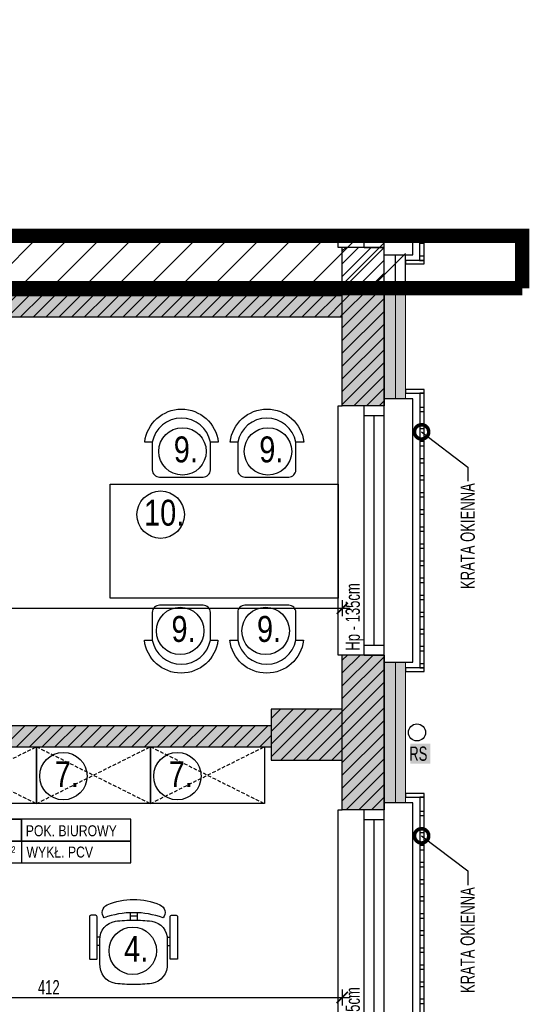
# Model space of a CAD drawing. Header units: millimetres. Extents: x 99331 to 130831, y -7610 to 25890.
# Tile 100 of 101: x 128087 to 128445, y 21199 to 21890. Entities that reach past the tile are written whole.
import ezdxf
from ezdxf import colors
from ezdxf.entities.mleader import LeaderData, LeaderLine
from ezdxf.enums import TextEntityAlignment as Align
from ezdxf.math import Vec2, Vec3

# ---------------------------------------------------------------- set-up
doc = ezdxf.new("R2010")
doc.units = ezdxf.units.MM
doc.linetypes.add('DASHED', pattern=[0.75, 0.5, -0.25])
doc.layers.get('DEFPOINTS').update_dxf_attribs({"lineweight": 9})
for name, color, linetype in [('_AAB_WYPOSAŻENIE', 193, 'Continuous'), ('_HSA_HATCH_WYPEŁNIENIA_PRZEGRÓD', 205, 'Continuous'), ('_HSA_OPIS', 43, 'Continuous'), ('_HSA_OPIS_WYPOSAŻENIA', 43, 'Continuous'), ('_HSA_STOLARKA_ZEWNĘTRZNA', 132, 'Continuous'), ('_HSA_WIDOKOWE', 1, 'Continuous'), ('_HSA_WIDOKOWE_CIENKIE', 8, 'Continuous'), ('_HSA_WYM_50', 141, 'Continuous'), ('_HSA_WYPOSAŻENIE', 193, 'Continuous'), ('_HSA_ZAKRES_OPRACOWANIA', 213, 'Continuous'), ('_HSA_ŚCIANY_CIENKIE', 2, 'Continuous'), ('_HSA_ŚCIANY_DZIAŁOWE', 6, 'Continuous'), ('_HSA_ŚCIANY_KONSTRUKCYJNE', 3, 'Continuous'), ('_HSA_ŚCIANY_MUROWANE', 4, 'Continuous')]:
    doc.layers.add(name, color=color, linetype=linetype)
doc.layers.add('_HSA_IZOLACJA_TERMICZNA', color=2, linetype='Continuous', lineweight=5)
doc.layers.add('_HSA_ZAKRES_OPRACOWANIA_HATCH', color=31, linetype='Continuous', transparency=0.5)
doc.styles.add('Arial', font='Arial.ttf')
doc.styles.add('ARIAL_30', font='Arial.ttf', dxfattribs={"width": 0.8, "height": 7})
doc.styles.add('ARIAL_50', font='Arial Narrow.ttf', dxfattribs={"width": 0.8, "height": 10})
doc.linetypes.add('BATTING', pattern='A,0.00254,-2.54,[134,ltypeshp.shx,S=2.54,R=0,X=-2.54,Y=0],-5.08,[134,ltypeshp.shx,S=2.54,R=180,X=2.54,Y=0],-2.54', length=10.16254)
doc.dimstyles.new('WYM_WEWN_50', dxfattribs={"dimscale": 0.7, "dimtxt": 10, "dimasz": 2, "dimexe": 10, "dimexo": 0, "dimgap": 3, "dimtad": 1, "dimdec": 1, "dimrnd": 1e-05, "dimtxsty": 'ARIAL_50', "dimblk": 'Wym-03', "dimcen": 0, "dimdle": 10, "dimse1": 1, "dimse2": 1, "dimclrt": 256, "dimazin": 2, "dimtfac": 1, "dimtdec": 1, "dimtix": 1, "dimtmove": 2, "dimatfit": 0, "dimfxl": 1, "dimtolj": 1, "dimtzin": 0, "dimarcsym": 0})
pattern_1 = [(45, (56000, 0), (-4.49012806, 4.49012806), [])]

# ---------------------------------------------------------------- blocks, each defined once
blk = doc.blocks.new('*U7')
blk.add_line((1, 0.4), (1, -0.4))
at = {"const_width": 0.03}
blk.add_lwpolyline([(0, 0), (1, 0), (1, 0.4), (0, 0.4)], close=True, dxfattribs=at)
for points in [[(1, 0), (3, 0), (3, 0.4), (1, 0.4)], [(0, -0.4), (3, -0.4), (3, 0), (0, 0)]]:
    blk.add_lwpolyline(points, close=True)
at = {"style": 'Arial', "width": 0.8}
blk.add_attdef('NR', text='', height=0.25, dxfattribs=at).set_placement((0.4, 0.08), align=Align.CENTER)
for tag, p in [('NAZWA', (1.079, 0.089)), ('0000', (0.03, -0.291)), ('WYK', (1.092, -0.301))]:
    blk.add_attdef(tag, p, '', height=0.2, dxfattribs=at)
blk = doc.blocks.new('*U46')
at = {"linetype": 'ByBlock', "ltscale": 10}
for p, q in [((0, 14), (175, 14)), ((0, 0), (0, 14)), ((7, 0), (7, 14)), ((168, 14), (168, 0)), ((175, 14), (175, 0)), ((7, 7), (168, 7)), ((0, 0), (175, 0))]:
    blk.add_line(p, q, dxfattribs=at)
blk = doc.blocks.new('kr')
for points in [[(7192.02, 8737), (7205.13, 8737), (7205.13, 8739.48), (7192.02, 8739.48)], [(7205.13, 8737), (7201.92, 8737), (7201.92, 8544.02), (7205.13, 8544.02)], [(7201.92, 8724.02), (7205.13, 8724.02), (7205.13, 8726.94), (7201.92, 8726.94)], [(7201.92, 8712.02), (7205.13, 8712.02), (7205.13, 8714.94), (7201.92, 8714.94)], [(7201.92, 8700.02), (7205.13, 8700.02), (7205.13, 8702.94), (7201.92, 8702.94)], [(7201.92, 8688.02), (7205.13, 8688.02), (7205.13, 8690.94), (7201.92, 8690.94)], [(7201.92, 8676.02), (7205.13, 8676.02), (7205.13, 8678.94), (7201.92, 8678.94)], [(7201.92, 8664.02), (7205.13, 8664.02), (7205.13, 8666.94), (7201.92, 8666.94)], [(7201.92, 8652.02), (7205.13, 8652.02), (7205.13, 8654.94), (7201.92, 8654.94)], [(7201.92, 8640.02), (7205.13, 8640.02), (7205.13, 8642.94), (7201.92, 8642.94)], [(7201.92, 8628.02), (7205.13, 8628.02), (7205.13, 8630.94), (7201.92, 8630.94)], [(7201.92, 8616.02), (7205.13, 8616.02), (7205.13, 8618.94), (7201.92, 8618.94)], [(7201.92, 8604.02), (7205.13, 8604.02), (7205.13, 8606.94), (7201.92, 8606.94)], [(7201.92, 8592.02), (7205.13, 8592.02), (7205.13, 8594.94), (7201.92, 8594.94)], [(7201.92, 8580.02), (7205.13, 8580.02), (7205.13, 8582.94), (7201.92, 8582.94)], [(7201.92, 8568.02), (7205.13, 8568.02), (7205.13, 8570.94), (7201.92, 8570.94)], [(7201.92, 8556.02), (7205.13, 8556.02), (7205.13, 8558.94), (7201.92, 8558.94)], [(7192.02, 8541.54), (7205.13, 8541.54), (7205.13, 8544.02), (7192.02, 8544.02)], [(7201.92, 8544.02), (7205.13, 8544.02), (7205.13, 8546.94), (7201.92, 8546.94)]]:
    blk.add_lwpolyline(points, close=True)
blk = doc.blocks.new('stół jadalnia')
at = {"layer": '_AAB_WYPOSAŻENIE'}
blk.add_lwpolyline([(0, 0), (160, 0), (160, -80), (0, -80)], close=True, dxfattribs=at)
at = {"layer": '_HSA_OPIS_WYPOSAŻENIA'}
blk.add_circle((35.47, -21.4), 16.65, dxfattribs=at)
at = {"layer": '_HSA_OPIS_WYPOSAŻENIA', "insert": (23.83, -10.91), "char_height": 18.2, "attachment_point": 1, "style": 'ARIAL_30'}
blk.add_mtext_dynamic_manual_height_columns('10.', width=375.4118, gutter_width=5850.55, heights=[0], dxfattribs=at)
blk = doc.blocks.new('*U91')
at = {"layer": '_AAB_WYPOSAŻENIE'}
blk.add_lwpolyline([(-20.45, 24.6), (-25.7, 24.6, -0.895014), (25.93, 24.6), (20.38, 24.6, 0.825539), (-20.38, 24.56), (-20.38, 5, 0.414214), (-15.38, 0), (15.38, 0, 0.414214), (20.38, 5), (20.38, 24.6)], format="xyb", dxfattribs=at)
at = {"layer": '_HSA_OPIS_WYPOSAŻENIA'}
blk.add_circle((0.81, 18.05), 16.65, dxfattribs=at)
at = {"layer": '_HSA_OPIS_WYPOSAŻENIA', "insert": (-5.3, 28.54), "char_height": 18.2, "attachment_point": 1, "style": 'ARIAL_30'}
blk.add_mtext_dynamic_manual_height_columns('9.', width=375.4118, gutter_width=5850.55, heights=[0], dxfattribs=at)
blk = doc.blocks.new('*U103')
at = {"layer": '_AAB_WYPOSAŻENIE'}
blk.add_lwpolyline([(-20.45, 24.6), (-25.7, 24.6, -0.895014), (25.93, 24.6), (20.38, 24.6, 0.825539), (-20.38, 24.56), (-20.38, 5, 0.414214), (-15.38, 0), (15.38, 0, 0.414214), (20.38, 5), (20.38, 24.6)], format="xyb", dxfattribs=at)
at = {"layer": '_HSA_OPIS_WYPOSAŻENIA'}
blk.add_circle((0.81, 18.05), 16.65, dxfattribs=at)
at = {"layer": '_HSA_OPIS_WYPOSAŻENIA', "insert": (6.91, 7.56), "char_height": 18.2, "attachment_point": 1, "rotation": 180, "style": 'ARIAL_30'}
blk.add_mtext_dynamic_manual_height_columns('9.', width=375.4118, gutter_width=5850.55, heights=[0], dxfattribs=at)
blk = doc.blocks.new('*U104')
at = {"layer": '_AAB_WYPOSAŻENIE'}
blk.add_lwpolyline([(-20.45, 24.6), (-25.7, 24.6, -0.895014), (25.93, 24.6), (20.38, 24.6, 0.825539), (-20.38, 24.56), (-20.38, 5, 0.414214), (-15.38, 0), (15.38, 0, 0.414214), (20.38, 5), (20.38, 24.6)], format="xyb", dxfattribs=at)
at = {"layer": '_HSA_OPIS_WYPOSAŻENIA'}
blk.add_circle((0.81, 18.05), 16.65, dxfattribs=at)
at = {"layer": '_HSA_OPIS_WYPOSAŻENIA', "insert": (6.91, 7.56), "char_height": 18.2, "attachment_point": 1, "rotation": 180, "style": 'ARIAL_30'}
blk.add_mtext_dynamic_manual_height_columns('9.', width=375.4118, gutter_width=5850.55, heights=[0], dxfattribs=at)
blk = doc.blocks.new('szafka_80x40')
at = {"layer": '_AAB_WYPOSAŻENIE'}
blk.add_lwpolyline([(0, 40), (80, 40), (80, 0), (0, 0)], close=True, dxfattribs=at)
at = {"layer": '_HSA_OPIS_WYPOSAŻENIA'}
blk.add_circle((18.91, 19.34), 16.65, dxfattribs=at)
at = {"layer": '_HSA_WYPOSAŻENIE', "linetype": 'DASHED', "ltscale": 5}
for points in [[(0, 40), (80, 0)], [(0, 0), (80, 40)]]:
    blk.add_lwpolyline(points, dxfattribs=at)
at = {"layer": '_HSA_OPIS_WYPOSAŻENIA', "insert": (12.8, 29.82), "char_height": 18.2, "attachment_point": 1, "style": 'ARIAL_30'}
blk.add_mtext_dynamic_manual_height_columns('7.', width=375.4118, gutter_width=5850.55, heights=[0], dxfattribs=at)
blk = doc.blocks.new('KRZO')
at = {"color": 0}
for p, q in [((-23.6, -27.3), (-25.6, -27.3)), ((23.6, -27.3), (25.6, -27.3)), ((-23.53, -33.3), (-25.6, -33.3)), ((23.53, -33.3), (25.6, -33.3)), ((-2.46, -50.38), (-2.46, -45.2)), ((2.46, -50.38), (2.46, -45.2))]:
    blk.add_line(p, q, dxfattribs=at)
for points in [[(0, 0, 0.028526), (-12.69, -0.67, 0.385652), (-23.6, -14.7), (-23.6, -31.4, 0.383693), (-12.8, -44.4, 0.032317), (0, -45.23, 0.032317), (12.8, -44.4, 0.383693), (23.6, -31.4), (23.6, -14.7, 0.385652), (12.69, -0.67, 0.028526)], [(-29.9, -48.6, -0.414214), (-30.9, -47.6), (-30.9, -46.6), (-30.9, -18.2, -0.414214), (-30.4, -17.7), (-26.1, -17.7, -0.414214), (-25.6, -18.2), (-25.6, -47.6, -0.414214), (-26.6, -48.6), (-28.9, -48.6)], [(29.9, -48.6, 0.414214), (30.9, -47.6), (30.9, -46.6), (30.9, -18.2, 0.414214), (30.4, -17.7), (26.1, -17.7, 0.414214), (25.6, -18.2), (25.6, -47.6, 0.414214), (26.6, -48.6), (28.9, -48.6)], [(0, -59.73, 0.099829), (18.48, -55.96, 0.505402), (20.7, -46.8, -0.087014), (0, -50.43, -0.087014), (-20.7, -46.8, 0.505402), (-18.48, -55.96, 0.099829)]]:
    blk.add_lwpolyline(points, format="xyb", close=True, dxfattribs=at)
blk.add_lwpolyline([(2.46, -48), (0, -48), (-2.46, -48)], dxfattribs=at)
blk = doc.blocks.new('*U100')
at = {"layer": '_HSA_OPIS_WYPOSAŻENIA'}
blk.add_circle((0.57, -23.64), 16.65, dxfattribs=at)
at = {"layer": '_AAB_WYPOSAŻENIE', "xscale": -1, "rotation": 359.9999999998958}
blk.add_blockref('KRZO', (0, 0), dxfattribs=at)
at = {"layer": '_HSA_OPIS_WYPOSAŻENIA', "insert": (6.67, -34.13), "char_height": 18.2, "attachment_point": 1, "rotation": 180, "style": 'ARIAL_30'}
blk.add_mtext_dynamic_manual_height_columns('4.', width=375.4118, gutter_width=5850.55, heights=[0], dxfattribs=at)
blk = doc.blocks.new('_DotSmall')
at = {"color": 0, "linetype": 'ByBlock', "const_width": 0.5}
blk.add_lwpolyline([(-0.0625, 0, 1), (0.0625, 0, 1)], format="xyb", close=True, dxfattribs=at)
blk = doc.blocks.new('Wym-03')
for p, q in [((-4, 0), (4, 0)), ((0, 4), (0, -4))]:
    blk.add_line(p, q)
blk.add_lwpolyline([(-2.83, -2.83, 0.8, 0.8, 0), (2.83, 2.83, 0.05, 0.05, 0)], format="xyseb")
blk = doc.blocks.new('*D193')
at = {"layer": '_HSA_WYM_50', "color": 0, "lineweight": -2, "transparency": 16777216}
blk.add_line((127708.21, 21477.08), (128312.41, 21477.08), dxfattribs=at)
at = {"layer": 'DEFPOINTS', "color": 0, "transparency": 16777216}
for p in [(128313.81, 21477.08), (127706.81, 21468.86), (128313.81, 21444.24)]:
    blk.add_point(p, dxfattribs=at)
at = {"layer": '_HSA_WYM_50', "color": 0, "lineweight": -2, "transparency": 16777216, "xscale": 1.4, "yscale": 1.4, "zscale": 1.4, "rotation": 180}
blk.add_blockref('Wym-03', (127706.81, 21477.08), dxfattribs=at)
at = {"layer": '_HSA_WYM_50', "color": 0, "lineweight": -2, "transparency": 16777216, "xscale": 1.4, "yscale": 1.4, "zscale": 1.4}
blk.add_blockref('Wym-03', (128313.81, 21477.08), dxfattribs=at)
at = {"layer": '_HSA_WYM_50', "transparency": 16777216, "insert": (128010.31, 21484.29), "char_height": 10, "attachment_point": 5, "style": 'ARIAL_50'}
blk.add_mtext('\\A1;607', dxfattribs=at)
blk = doc.blocks.new('*D216')
at = {"layer": '_HSA_WYM_50', "color": 0, "lineweight": -2, "transparency": 16777216}
blk.add_line((127903.21, 21203.8), (128312.41, 21203.8), dxfattribs=at)
at = {"layer": 'DEFPOINTS', "color": 0, "transparency": 16777216}
for p in [(128313.81, 21203.8), (127901.81, 21127.88), (128313.81, 21127.88)]:
    blk.add_point(p, dxfattribs=at)
at = {"layer": '_HSA_WYM_50', "color": 0, "lineweight": -2, "transparency": 16777216, "xscale": 1.4, "yscale": 1.4, "zscale": 1.4, "rotation": 180}
blk.add_blockref('Wym-03', (127901.81, 21203.8), dxfattribs=at)
at = {"layer": '_HSA_WYM_50', "color": 0, "lineweight": -2, "transparency": 16777216, "xscale": 1.4, "yscale": 1.4, "zscale": 1.4}
blk.add_blockref('Wym-03', (128313.81, 21203.8), dxfattribs=at)
at = {"layer": '_HSA_WYM_50', "transparency": 16777216, "insert": (128107.81, 21210.92), "char_height": 10, "attachment_point": 5, "style": 'ARIAL_50'}
blk.add_mtext('\\A1;412', dxfattribs=at)

msp = doc.modelspace()

# ---------------------------------------------------------------- hatches: boundary and pattern name
at = {"layer": '_HSA_HATCH_WYPEŁNIENIA_PRZEGRÓD'}
h = msp.add_hatch(dxfattribs=at)
h.set_pattern_fill('ANSI31', color=256, scale=2, style=0)
h.set_pattern_definition(pattern_1)
h.paths.add_polyline_path([(128343.19, 21444.24), (128313.81, 21444.24), (128313.81, 21335.52), (128343.19, 21335.52)])
h.paths.add_polyline_path([(128313.81, 21406.25), (128263.81, 21406.25), (128263.81, 21370.53), (128313.81, 21370.53)])
h.paths.add_polyline_path([(128343.19, 21160.52), (128313.81, 21160.52), (128313.81, 21085.42), (128343.19, 21085.42)])
h.paths.add_polyline_path([(128343.19, 20910.42), (128313.81, 20910.42), (128313.81, 20749.35), (128343.19, 20749.35)])
h.paths.add_polyline_path([(128313.81, 20792.64), (128278.81, 20792.64), (128278.81, 20760.64), (128313.81, 20760.64)])
h.paths.add_polyline_path([(128343.19, 20639.35), (128313.81, 20639.35), (128313.81, 20597.92), (128343.19, 20597.92)])
h.paths.add_polyline_path([(128343.19, 20422.92), (128313.81, 20422.92), (128313.81, 20380.8), (128343.19, 20380.8)])
h.paths.add_polyline_path([(128313.81, 20205.8), (128278.81, 20205.8), (128278.81, 20172.8), (128313.81, 20172.8)])
h.paths.add_polyline_path([(120845.6, 25016.02), (125067.47, 25016.02), (125067.47, 25839.79), (120845.6, 25839.79)], flags=9)
h.paths.add_polyline_path([(126952.22, 20405.4), (127041.05, 20405.4), (127041.05, 20433.52), (126952.22, 20433.52)], flags=9)
h.paths.add_polyline_path([(128343.19, 21701.88), (128313.81, 21701.88), (128313.81, 21619.24), (128343.19, 21619.24)])
at = {"layer": '_HSA_HATCH_WYPEŁNIENIA_PRZEGRÓD', "true_color": 0x969696}
msp.add_hatch(color=252, dxfattribs=at).paths.add_polyline_path([(127691.81, 21701.88), (127691.81, 21568.86), (127706.81, 21568.86), (127706.81, 21681.88), (128313.81, 21681.88), (128313.81, 21696.88), (127706.81, 21696.88), (127706.81, 21701.88)])
at = {"layer": '_HSA_HATCH_WYPEŁNIENIA_PRZEGRÓD'}
h = msp.add_hatch(dxfattribs=at)
h.set_pattern_fill('ANSI31', color=256, scale=2, style=0)
h.set_pattern_definition(pattern_1)
h.paths.add_polyline_path([(127691.81, 21701.88), (127691.81, 21568.86), (127706.81, 21568.86), (127706.81, 21681.88), (128313.81, 21681.88), (128313.81, 21696.88), (127706.81, 21696.88), (127706.81, 21701.88)])
at = {"layer": '_HSA_HATCH_WYPEŁNIENIA_PRZEGRÓD', "true_color": 0x969696}
h = msp.add_hatch(color=252, dxfattribs=at)
h.paths.add_polyline_path([(128278.81, 20205.8), (128278.81, 20172.8), (128313.81, 20172.8), (128313.81, 20205.8)])
h.paths.add_polyline_path([(128313.81, 20422.92), (128313.81, 20380.8), (128343.19, 20380.8), (128343.19, 20385.8), (128358.19, 20385.8), (128358.19, 20417.92), (128343.19, 20417.92), (128343.19, 20422.92)])
h.paths.add_polyline_path([(128313.81, 20639.35), (128313.81, 20597.92), (128343.19, 20597.92), (128343.19, 20602.92), (128358.19, 20602.92), (128358.19, 20633.42), (128343.19, 20633.42), (128343.19, 20639.35)])
h.paths.add_polyline_path([(128313.81, 20910.42), (128313.81, 20792.64), (128278.81, 20792.64), (128278.81, 20760.64), (128313.81, 20760.64), (128313.81, 20749.35), (128343.19, 20749.35), (128343.19, 20755.42), (128358.19, 20755.42), (128358.19, 20905.42), (128343.19, 20905.42), (128343.19, 20910.42)])
h.paths.add_polyline_path([(128313.81, 21160.52), (128313.81, 21085.42), (128343.19, 21085.42), (128343.19, 21090.42), (128358.19, 21090.42), (128358.19, 21155.52), (128343.19, 21155.52), (128343.19, 21160.52)])
h.paths.add_polyline_path([(128313.81, 21444.24), (128313.81, 21406.25), (128263.81, 21406.25), (128263.81, 21370.53), (128313.81, 21370.53), (128313.81, 21335.52), (128343.19, 21335.52), (128343.19, 21340.52), (128358.19, 21340.52), (128358.19, 21439.24), (128343.19, 21439.24), (128343.19, 21444.24)])
h.paths.add_polyline_path([(128313.81, 21619.24), (128343.19, 21619.24), (128343.19, 21624.24), (128358.19, 21624.24), (128358.19, 21701.88), (128313.81, 21701.88)])
h = msp.add_hatch(color=252, dxfattribs=at)
h.paths.add_polyline_path([(127908.74, 21358.65), (127928.74, 21358.65), (127928.74, 21344.65), (127908.74, 21344.65)], flags=16)
h.paths.add_polyline_path([(127908.74, 21316.2), (127928.74, 21316.2), (127928.74, 21302.2), (127908.74, 21302.2)], flags=16)
h.paths.add_polyline_path([(128313.81, 21127.88), (127901.81, 21127.88), (127901.81, 21195.11), (127886.81, 21195.11), (127886.81, 21074.05), (127901.81, 21074.05), (127901.81, 21112.88), (128313.81, 21112.88)])
h.paths.add_polyline_path([(127908.74, 20911.72), (127908.74, 20925.72), (127928.74, 20925.72), (127928.74, 20911.72)], flags=16)
h.paths.add_polyline_path([(127905.74, 20412), (127925.74, 20412), (127925.74, 20398), (127925.74, 20380.88), (128313.81, 20380.88), (128313.81, 20394.88), (127928.84, 20394.88), (127928.84, 20455.93), (127901.81, 20455.93), (127901.81, 20470.05), (127886.81, 20470.05), (127886.81, 20362.05), (127901.81, 20362.05), (127901.81, 20380.88), (127905.74, 20380.88), (127905.74, 20398)])
h.paths.add_polyline_path([(127905.74, 20419.22), (127905.74, 20433.22), (127925.74, 20433.22), (127925.74, 20419.22)], flags=16)
h.paths.add_polyline_path([(127706.81, 20039.88), (127706.81, 20024.88)])
h.paths.add_polyline_path([(127886.81, 20835.05), (127901.81, 20835.05), (127901.81, 20872.38), (127908.74, 20872.38), (127908.74, 20890.5), (127908.74, 20904.5), (127928.74, 20904.5), (127928.74, 20890.5), (127928.74, 20872.38), (128313.81, 20872.38), (128313.81, 20888.38), (127931.84, 20888.38), (127931.84, 20943.43), (127901.81, 20943.43), (127901.81, 20963.05), (127886.81, 20963.05)])
h.paths.add_polyline_path([(127853.81, 21394.88), (127853.81, 21379.88), (127886.81, 21379.88), (127886.81, 21337.42), (127908.74, 21337.42), (127928.74, 21337.42), (127928.74, 21323.42), (127908.74, 21323.42), (127886.81, 21323.42), (127886.81, 21297.11), (127934.49, 21297.11), (127934.49, 21379.88), (128263.81, 21379.88), (128263.81, 21394.88), (127928.74, 21394.88), (127928.74, 21379.88), (127928.74, 21365.88), (127908.74, 21365.88), (127908.74, 21379.88), (127908.74, 21394.88)])
h.paths.add_polyline_path([(127751.81, 21379.88), (127751.81, 21394.88), (127706.81, 21394.88), (127706.81, 21468.86), (127691.81, 21468.86), (127691.81, 21311.14), (127706.81, 21311.14), (127706.81, 21379.88)])
h.paths.add_polyline_path([(127901.81, 20124.42), (127901.81, 20238.88), (127886.81, 20238.88), (127886.81, 20124.42)])
h.paths.add_polyline_path([(127901.81, 20589.05), (127901.81, 20733.05), (127886.81, 20733.05), (127886.81, 20589.05)])
h.paths.add_polyline_path([(127886.81, 19911.42), (127926.81, 19911.42), (127926.81, 19935.95), (127916.48, 19935.95), (127896.48, 19935.95), (127896.48, 19949.95), (127916.48, 19949.95), (127926.81, 19949.95), (127926.81, 19975.26), (127907.81, 19975.26), (127907.81, 20039.88), (127886.81, 20039.88), (127886.92, 20024.88), (127886.81, 20024.88), (127886.81, 19969.6), (127896.48, 19969.6), (127916.48, 19969.6), (127916.48, 19955.6), (127896.48, 19955.6), (127886.81, 19955.6), (127886.81, 19928.37), (127896.48, 19928.37), (127916.48, 19928.37), (127916.48, 19914.37), (127896.48, 19914.37), (127886.81, 19914.37)])
h.paths.add_polyline_path([(128023.81, 19891.42), (128059.54, 19891.42), (128059.54, 19896.42), (128313.81, 19896.42), (128313.81, 19891.42), (128358.19, 19891.42), (128358.19, 19931.42), (128343.19, 19931.42), (128343.19, 19936.42), (128313.81, 19936.42), (128313.81, 19911.42), (128023.81, 19911.42)])
h.paths.add_polyline_path([(128030.4, 19891.42), (128050.4, 19891.42), (128050.4, 19892.85), (128030.4, 19892.85)], flags=17)
h.paths.add_polyline_path([(127907.81, 19891.42), (127919.81, 19891.42), (127919.81, 19896.42), (127907.81, 19896.42)])
h.paths.add_polyline_path([(127789.81, 19891.42), (127801.81, 19891.42), (127801.81, 19896.42), (127789.81, 19896.42)])
at = {"layer": '_HSA_HATCH_WYPEŁNIENIA_PRZEGRÓD'}
h = msp.add_hatch(dxfattribs=at)
h.set_pattern_fill('ANSI31', color=256, scale=2, style=0)
h.set_pattern_definition([(45, (40000, 0), (-4.49012806, 4.49012806), [])])
h.paths.add_polyline_path([(128263.81, 21394.88), (127928.74, 21394.88), (127928.74, 21379.88), (127928.74, 21365.88), (127908.74, 21365.88), (127908.74, 21379.88), (127908.74, 21394.88), (127853.81, 21394.88), (127853.81, 21379.88), (127886.81, 21379.88), (127886.81, 21337.42), (127908.74, 21337.42), (127928.74, 21337.42), (127928.74, 21323.42), (127908.74, 21323.42), (127886.81, 21323.42), (127886.81, 21297.11), (127934.49, 21297.11), (127934.49, 21379.88), (128263.81, 21379.88)])
h.paths.add_polyline_path([(127928.74, 21358.65), (127928.74, 21344.65), (127908.74, 21344.65), (127908.74, 21358.65)], flags=16)
h.paths.add_polyline_path([(127928.74, 21316.2), (127928.74, 21302.2), (127908.74, 21302.2), (127908.74, 21316.2)], flags=16)
at = {"layer": '_HSA_ZAKRES_OPRACOWANIA_HATCH', "linetype": 'Continuous', "lineweight": 0}
h = msp.add_hatch(dxfattribs=at)
h.set_pattern_fill('ANSI31', color=256, scale=5, style=0)
h.set_pattern_definition([(45, (3403.783, 0), (-11.2253202, 11.2253202), [])])
h.paths.add_polyline_path([(128358.19, 21738.73), (126601.39, 21738.73), (126601.39, 21360.53), (126749.33, 21360.53), (126749.33, 21395.53), (126784.33, 21395.53), (126784.33, 21411.25), (126844.33, 21411.25), (126844.33, 21402.53), (127686.81, 21402.53), (127686.81, 21701.88), (128358.19, 21701.88)])
h.paths.add_polyline_path([(126739.33, 19854.57), (128358.19, 19854.57), (128358.19, 19891.42), (127683.81, 19891.42), (127683.81, 20057.14), (127686.81, 20526.14), (127389.33, 20526.14), (127389.33, 20759.14), (126739.33, 20759.14)])
at = {"layer": '_HSA_ZAKRES_OPRACOWANIA_HATCH'}
h = msp.add_hatch(dxfattribs=at)
h.set_pattern_fill('ANSI31', color=256, scale=2, style=0)
h.set_pattern_definition([(45, (128323.5795, 21701.876), (-4.4901, 4.4901), [])])
h.paths.add_polyline_path([(128343.19, 21730.42), (128329.19, 21730.42), (128313.81, 21730.42), (128313.81, 21701.88), (128343.19, 21701.88)])

# ---------------------------------------------------------------- linework, layer by layer
at = {"layer": '_HSA_IZOLACJA_TERMICZNA', "color": 8, "linetype": 'BATTING', "ltscale": 0.6}
for p, q in [((128351.19, 21701.88), (128351.19, 21624.24)), ((128351.19, 21439.24), (128351.19, 21340.42))]:
    msp.add_line(p, q, dxfattribs=at)
at = {"layer": '_HSA_IZOLACJA_TERMICZNA'}
for p, q in [((128358.19, 21701.88), (128358.19, 21624.24)), ((128358.19, 21439.24), (128358.19, 21340.42))]:
    msp.add_line(p, q, dxfattribs=at)
at = {"layer": '_HSA_WIDOKOWE'}
for points in [[(128343.19, 21439.24), (128358.19, 21439.24), (128363.19, 21439.24), (128363.19, 21624.24), (128343.19, 21624.24)], [(128313.81, 21444.24), (128310.81, 21444.24), (128310.81, 21619.24), (128313.81, 21619.24)], [(128313.81, 21160.52), (128310.81, 21160.52), (128310.81, 21335.42), (128313.81, 21335.42)], [(128343.19, 21160.52), (128343.19, 21155.52), (128363.19, 21155.52), (128363.19, 21340.42), (128343.19, 21340.42), (128343.19, 21335.42)]]:
    msp.add_lwpolyline(points, dxfattribs=at)
at = {"layer": '_HSA_ZAKRES_OPRACOWANIA', "linetype": 'DASHED', "ltscale": 60, "const_width": 10}
for points in [[(128440.02, 19891.42), (128440.02, 19854.57), (126601.39, 19854.57), (126601.39, 21738.73), (128440.02, 21738.73), (128440.02, 21701.88)], [(126601.39, 21360.53), (126749.33, 21360.53), (126749.33, 21395.53), (126784.33, 21395.53), (126784.33, 21411.25), (126844.33, 21411.25), (126844.33, 21402.53), (127686.81, 21402.53), (127686.81, 21701.88), (128440.02, 21701.88)]]:
    msp.add_lwpolyline(points, dxfattribs=at)
at = {"layer": '_HSA_ZAKRES_OPRACOWANIA_HATCH', "linetype": 'ByBlock', "ltscale": 10}
for p, q in [((128329.19, 21730.42), (128329.19, 21738.73)), ((128329.19, 21737.42), (128343.19, 21737.42)), ((128336.19, 21737.42), (128336.19, 21738.73)), ((128343.19, 21730.42), (128343.19, 21738.73)), ((128329.19, 21730.42), (128343.19, 21730.42))]:
    msp.add_line(p, q, dxfattribs=at)
at = {"layer": '_HSA_ZAKRES_OPRACOWANIA_HATCH'}
for p, q in [((128313.81, 21701.88), (128313.81, 21730.42)), ((128343.19, 21701.88), (128343.19, 21730.42)), ((128358.19, 21701.88), (128358.19, 21725.42))]:
    msp.add_line(p, q, dxfattribs=at)
at = {"layer": '_HSA_ZAKRES_OPRACOWANIA_HATCH', "linetype": 'BATTING', "ltscale": 0.6}
msp.add_line((128351.19, 21701.88), (128351.19, 21725.42), dxfattribs=at)
at = {"layer": '_HSA_ZAKRES_OPRACOWANIA_HATCH'}
for points in [[(128313.81, 21730.42), (128310.81, 21730.42), (128310.81, 21738.73)], [(128343.19, 21725.42), (128363.19, 21725.42), (128363.19, 21738.73)], [(128368.08, 21738.73), (128368.08, 21721.43), (128371.3, 21721.43), (128371.3, 21738.73)], [(128343.19, 21730.42), (128313.81, 21730.42)]]:
    msp.add_lwpolyline(points, dxfattribs=at)
for points in [[(128368.08, 21733.43), (128371.3, 21733.43), (128371.3, 21736.36), (128368.08, 21736.36)], [(128358.19, 21718.95), (128371.3, 21718.95), (128371.3, 21721.43), (128358.19, 21721.43)], [(128368.08, 21721.43), (128371.3, 21721.43), (128371.3, 21724.36), (128368.08, 21724.36)]]:
    msp.add_lwpolyline(points, close=True, dxfattribs=at)
at = {"layer": '_HSA_ŚCIANY_CIENKIE'}
msp.add_circle((128366.19, 21389.88), 6, dxfattribs=at)
at = {"layer": '_HSA_ŚCIANY_DZIAŁOWE'}
for p, q in [((127706.81, 21696.88), (128313.81, 21696.88)), ((127706.81, 21681.88), (128313.81, 21681.88)), ((127928.74, 21394.88), (128263.81, 21394.88)), ((127934.49, 21379.88), (128263.81, 21379.88))]:
    msp.add_line(p, q, dxfattribs=at)
at = {"layer": '_HSA_ŚCIANY_KONSTRUKCYJNE'}
msp.add_lwpolyline([(128313.81, 21370.53), (128313.81, 21406.25), (128263.81, 21406.25), (128263.81, 21370.53)], close=True, dxfattribs=at)
at = {"layer": '_HSA_ŚCIANY_MUROWANE'}
for p, q in [((128313.81, 21619.24), (128313.81, 21701.88)), ((128343.19, 21619.24), (128343.19, 21701.88)), ((128343.19, 21701.88), (128343.19, 21619.24)), ((128343.19, 21335.42), (128343.19, 21444.24)), ((128343.19, 21444.24), (128343.19, 21335.42))]:
    msp.add_line(p, q, dxfattribs=at)
for points in [[(128343.19, 21619.24), (128313.81, 21619.24)], [(128343.19, 21335.42), (128313.81, 21335.42), (128313.81, 21444.24)], [(128343.19, 21444.24), (128313.81, 21444.24)]]:
    msp.add_lwpolyline(points, dxfattribs=at)

# ---------------------------------------------------------------- block references
at = {"layer": '_HSA_OPIS'}
ref = msp.add_blockref('*U7', (128050.21, 21313.6), dxfattribs=dict(at, xscale=38.4, yscale=38.4, zscale=38.4))
ref.add_attrib('NR', 'B.07', dxfattribs={"layer": '0', "height": 9.6, "style": 'Arial', "width": 0.8}).set_placement((128065.57, 21316.67), align=Align.CENTER)
ref.add_attrib('NAZWA', 'POK. BIUROWY', (128091.66, 21317), dxfattribs={"layer": '0', "height": 7.68, "style": 'Arial', "width": 0.8})
ref.add_attrib('POW', '10.07', dxfattribs={"layer": '0', "height": 7.68, "style": 'Arial', "width": 0.8}).set_placement((128072.09, 21302.3), align=Align.RIGHT)
ref.add_attrib('M2', 'm²', dxfattribs={"layer": '0', "height": 7.68, "style": 'Arial', "width": 0.8}).set_placement((128084.37, 21302.3), align=Align.RIGHT)
ref.add_attrib('WYK', 'WYKŁ. PCV', (128092.15, 21302.05), dxfattribs={"layer": '0', "height": 7.68, "style": 'Arial', "width": 0.8})
at = {"layer": '_HSA_STOLARKA_ZEWNĘTRZNA', "xscale": -1, "rotation": 270}
for p in [(128329.19, 21444.24), (128329.19, 21160.52)]:
    msp.add_blockref('*U46', p, dxfattribs=at)
at = {"layer": '_HSA_WIDOKOWE_CIENKIE', "ltscale": 10}
for p in [(121166.17, 12891.23), (121166.17, 12607.52)]:
    msp.add_blockref('kr', p, dxfattribs=at)
at = {"layer": '_HSA_WYPOSAŻENIE'}
for name, p in [('*U91', (128200.81, 21569.24)), ('*U91', (128260.81, 21569.24)), ('stół jadalnia', (128150.81, 21564.24)), ('szafka_80x40', (128019.15, 21339.88)), ('szafka_80x40', (128099.15, 21339.88)), ('szafka_80x40', (128179.15, 21339.88))]:
    msp.add_blockref(name, p, dxfattribs=at)
at = {"layer": '_HSA_WYPOSAŻENIE', "rotation": 180}
for name, p in [('*U104', (128200.81, 21479.24)), ('*U103', (128260.81, 21479.24)), ('*U100', (128167.31, 21212.88))]:
    msp.add_blockref(name, p, dxfattribs=at)

# ---------------------------------------------------------------- texts
at = {"layer": '_HSA_OPIS', "char_height": 10, "attachment_point": 1, "rotation": 90, "style": 'ARIAL_50'}
for insert in [(128316.08, 21447.33), (128316.08, 21163.61)]:
    msp.add_mtext_dynamic_manual_height_columns('Hp - 135cm', width=206.5329, gutter_width=12.5, heights=[0], dxfattribs=dict(at, insert=insert))
at = {"layer": '_HSA_OPIS', "insert": (128373.49, 21379.97), "char_height": 10, "attachment_point": 3, "style": 'ARIAL_50', "bg_fill": 1, "box_fill_scale": 1.2, "bg_fill_color": 256, "bg_fill_true_color": 16777214, "bg_fill_transparency": 0}
msp.add_mtext_dynamic_manual_height_columns('RS', width=10, gutter_width=15, heights=[0], dxfattribs=at)

# ---------------------------------------------------------------- dimensions: what is measured, and where the dimension line sits
at = {"layer": '_HSA_WYM_50'}
dim = msp.add_linear_dim(base=(128313.81, 21477.08), p1=(127706.81, 21468.86), p2=(128313.81, 21444.24), angle=180, dimstyle='WYM_WEWN_50', override={"dimrnd": 0.5}, dxfattribs=at)
dim.commit()
dim.dimension.update_dxf_attribs({"geometry": '*D193', "text_midpoint": (128010.31, 21484.29)})
dim = msp.add_aligned_dim(p1=(127901.81, 21127.88), p2=(128313.81, 21127.88), distance=75.93, dimstyle='WYM_WEWN_50', override={"dimrnd": 0.5}, dxfattribs=at)
dim.commit()
dim.dimension.update_dxf_attribs({"geometry": '*D216', "text_midpoint": (128107.81, 21210.92)})

# ---------------------------------------------------------------- leaders
at = {"layer": '_HSA_OPIS'}
ml = msp.add_multileader_mtext('Standard', dxfattribs=at)
ml.set_content('KRATA OKIENNA', color=256, style='ARIAL_50')
ml.set_leader_properties()
ml.set_arrow_properties(name='DOTSMALL')
ml.build(insert=Vec2(0, 0))
ml.multileader.update_dxf_attribs({"dogleg_length": 10, "arrow_head_size": 20})
ctx = ml.context
ctx.base_point, ctx.char_height, ctx.arrow_head_size, ctx.plane_origin, ctx.plane_x_axis, ctx.plane_y_axis = Vec3(128401.84, 21488.61), 10, 20, Vec3(127577.05, 20829.87), Vec3(0, 1), Vec3(-1, 0)
notes = []
notes.append((ctx, [(0, (1, 1, 0), (128401.84, 21576.29), (0, -1), 10, [(0, [(128369.43, 21600.98)], 0, [])])]))
ctx.mtext.insert, ctx.mtext.text_direction, ctx.mtext.rotation, ctx.mtext.defined_height = Vec3(128396.75, 21490.61), Vec3(0, 1), -4.712389, 173.28
ml = msp.add_multileader_mtext('Standard', dxfattribs=at)
ml.set_content('KRATA OKIENNA', color=256, style='ARIAL_50')
ml.set_leader_properties()
ml.set_arrow_properties(name='DOTSMALL')
ml.build(insert=Vec2(0, 0))
ml.multileader.update_dxf_attribs({"dogleg_length": 10, "arrow_head_size": 20})
ctx = ml.context
ctx.base_point, ctx.char_height, ctx.arrow_head_size, ctx.plane_origin, ctx.plane_x_axis, ctx.plane_y_axis = Vec3(128401.84, 21204.89), 10, 20, Vec3(127577.05, 20546.16), Vec3(0, 1), Vec3(-1, 0)
notes.append((ctx, [(0, (1, 1, 0), (128401.84, 21292.58), (0, -1), 10, [(0, [(128369.43, 21317.27)], 0, [])])]))
ctx.mtext.insert, ctx.mtext.text_direction, ctx.mtext.rotation, ctx.mtext.defined_height = Vec3(128396.75, 21206.89), Vec3(0, 1), -4.712389, 173.28
for ctx, leaders in notes:
    for number, flags, end, landing, length, lines in leaders:
        leader = LeaderData()
        leader.index, (leader.has_last_leader_line, leader.has_dogleg_vector, leader.attachment_direction) = number, flags
        leader.last_leader_point, leader.dogleg_vector, leader.dogleg_length = Vec3(end), Vec3(landing), length
        for number, points, colour, breaks in lines:
            line = LeaderLine()
            line.index, line.vertices, line.color, line.breaks = number, Vec3.list(points), colors.encode_raw_color(colour), breaks
            leader.lines.append(line)
        ctx.leaders.append(leader)

doc.saveas('drawing.dxf')
